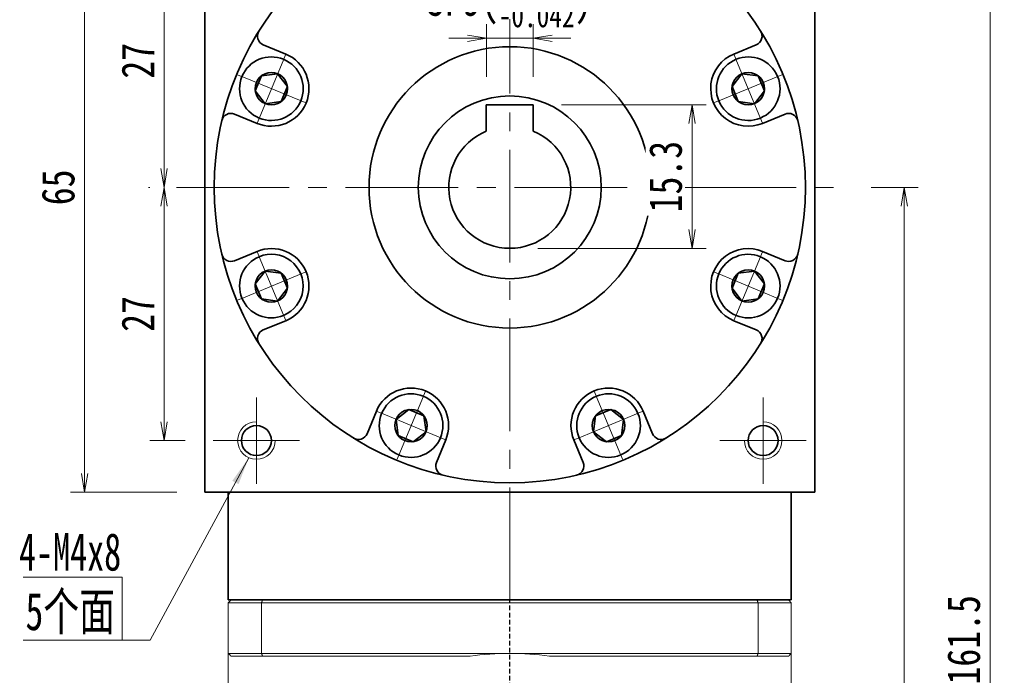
# Model space of a CAD drawing. Header units: millimetres. Extents: x -2 to 443, y 7 to 318.
# Tile 5 of 6: x 212 to 317, y 196 to 266. Entities that reach past the tile are written whole.
import ezdxf

# ---------------------------------------------------------------- set-up
doc = ezdxf.new("R2010")
doc.units = ezdxf.units.MM
doc.set_wipeout_variables(frame=1)
doc.linetypes.add('DASHED', pattern=[0.75, 0.5, -0.25])
doc.linetypes.add('点画线', pattern=[18, 12, -2, 2, -2])
for name, color, linetype, lineweight in [('EB0_1', 7, 'Continuous', 35), ('中心线层', 1, '点画线', 18), ('尺寸线层', 3, 'Continuous', 18), ('粗实线层', 7, 'Continuous', 35)]:
    doc.layers.add(name, color=color, linetype=linetype, lineweight=lineweight)
doc.styles.add('宋体', font='SimSun.ttf', dxfattribs={"width": 0.8})
doc.styles.add('标准', font='txt', dxfattribs={"width": 0.667})
doc.dimstyles.new('A水平标注$0', dxfattribs={"dimtxt": 3.5, "dimasz": 2, "dimexe": 1.5, "dimexo": 3, "dimgap": 1.1, "dimtad": 1, "dimtoh": 1, "dimdec": 4, "dimdsep": 46, "dimtxsty": '宋体', "dimblk": 'OPEN', "dimcen": 3, "dimclrd": 3, "dimclre": 3, "dimclrt": 6, "dimadec": 0, "dimazin": 0, "dimtm": 1e-09, "dimtfac": 1, "dimtdec": 4, "dimtix": 1, "dimtmove": 0, "dimatfit": 3, "dimldrblk": 'OPEN', "dimfxl": 0, "dimlwd": 13, "dimlwe": 13, "dimarcsym": 0})

# ---------------------------------------------------------------- blocks, each defined once
blk = doc.blocks.new('_Open')
at = {"color": 0, "linetype": 'ByBlock', "lineweight": -2}
for p, q in [((-1, 0.167), (0, 0)), ((-1, -0.167), (0, 0)), ((0, 0), (-1, 0))]:
    blk.add_line(p, q, dxfattribs=at)
blk = doc.blocks.new('*D18')
at = {"layer": 'Defpoints', "color": 0, "transparency": 16777216}
for p in [(233.03, 274.65), (227.78, 247.65), (229.13, 247.65)]:
    blk.add_point(p, dxfattribs=at)
at = {"layer": '尺寸线层', "color": 3, "lineweight": 13, "transparency": 16777216}
for p, q in [((230.03, 274.65), (226.28, 274.65)), ((227.78, 272.65), (227.78, 249.65)), ((226.13, 247.65), (226.28, 247.65))]:
    blk.add_line(p, q, dxfattribs=at)
at = {"layer": '尺寸线层', "color": 3, "lineweight": 13, "transparency": 16777216, "xscale": 2, "yscale": 2, "zscale": 2}
for p, rotation in [((227.78, 274.65), 90), ((227.78, 247.65), 270)]:
    blk.add_blockref('_Open', p, dxfattribs=dict(at, rotation=rotation))
at = {"layer": '尺寸线层', "color": 6, "transparency": 16777216, "insert": (224.99, 261.15), "char_height": 3.5, "attachment_point": 5, "rotation": 90, "style": '宋体', "bg_fill": 3, "box_fill_scale": 1.1, "bg_fill_color": 257, "bg_fill_transparency": 0}
blk.add_mtext('27', dxfattribs=at)
blk = doc.blocks.new('*D19')
at = {"layer": 'Defpoints', "color": 0, "transparency": 16777216}
for p in [(229.13, 247.65), (227.78, 220.65), (233.03, 220.65)]:
    blk.add_point(p, dxfattribs=at)
at = {"layer": '尺寸线层', "color": 3, "lineweight": 13, "transparency": 16777216}
for p, q in [((226.13, 247.65), (226.28, 247.65)), ((227.78, 245.65), (227.78, 222.65)), ((230.03, 220.65), (226.28, 220.65))]:
    blk.add_line(p, q, dxfattribs=at)
at = {"layer": '尺寸线层', "color": 3, "lineweight": 13, "transparency": 16777216, "xscale": 2, "yscale": 2, "zscale": 2}
for p, rotation in [((227.78, 247.65), 90), ((227.78, 220.65), 270)]:
    blk.add_blockref('_Open', p, dxfattribs=dict(at, rotation=rotation))
at = {"layer": '尺寸线层', "color": 6, "transparency": 16777216, "insert": (224.99, 234.15), "char_height": 3.5, "attachment_point": 5, "rotation": 90, "style": '宋体', "bg_fill": 3, "box_fill_scale": 1.1, "bg_fill_color": 257, "bg_fill_transparency": 0}
blk.add_mtext('27', dxfattribs=at)
blk = doc.blocks.new('*D20')
at = {"layer": 'Defpoints', "color": 0, "transparency": 16777216}
for p in [(219.32, 280.15), (232.13, 280.15), (232.13, 215.15)]:
    blk.add_point(p, dxfattribs=at)
at = {"layer": '尺寸线层', "color": 3, "lineweight": 13, "transparency": 16777216}
for p, q in [((229.13, 280.15), (217.82, 280.15)), ((219.32, 217.15), (219.32, 278.15)), ((229.13, 215.15), (217.82, 215.15))]:
    blk.add_line(p, q, dxfattribs=at)
at = {"layer": '尺寸线层', "color": 3, "lineweight": 13, "transparency": 16777216, "xscale": 2, "yscale": 2, "zscale": 2}
for p, rotation in [((219.32, 280.15), 90), ((219.32, 215.15), 270)]:
    blk.add_blockref('_Open', p, dxfattribs=dict(at, rotation=rotation))
at = {"layer": '尺寸线层', "color": 6, "transparency": 16777216, "insert": (216.51, 247.65), "char_height": 3.5, "attachment_point": 5, "rotation": 90, "style": '宋体', "bg_fill": 3, "box_fill_scale": 1.1, "bg_fill_color": 257, "bg_fill_transparency": 0}
blk.add_mtext('65', dxfattribs=at)
blk = doc.blocks.new('*D22')
at = {"layer": 'Defpoints', "color": 0, "transparency": 16777216}
for p in [(300.13, 247.65), (294.43, 118.65), (306.66, 118.65)]:
    blk.add_point(p, dxfattribs=at)
at = {"layer": '尺寸线层', "color": 3, "lineweight": 13, "transparency": 16777216}
for p, q in [((303.13, 247.65), (308.16, 247.65)), ((306.66, 245.65), (306.66, 120.65)), ((297.43, 118.65), (308.16, 118.65))]:
    blk.add_line(p, q, dxfattribs=at)
at = {"layer": '尺寸线层', "color": 3, "lineweight": 13, "transparency": 16777216, "xscale": 2, "yscale": 2, "zscale": 2}
for p, rotation in [((306.66, 247.65), 90), ((306.66, 118.65), 270)]:
    blk.add_blockref('_Open', p, dxfattribs=dict(at, rotation=rotation))
at = {"layer": '尺寸线层', "color": 6, "transparency": 16777216, "insert": (303.85, 183.15), "char_height": 3.5, "attachment_point": 5, "rotation": 90, "style": '宋体', "bg_fill": 3, "box_fill_scale": 1.1, "bg_fill_color": 257, "bg_fill_transparency": 0}
blk.add_mtext('129', dxfattribs=at)
blk = doc.blocks.new('*D23')
at = {"layer": 'Defpoints', "color": 0, "transparency": 16777216}
for p in [(297.13, 280.15), (294.43, 118.65), (315.82, 118.65)]:
    blk.add_point(p, dxfattribs=at)
at = {"layer": '尺寸线层', "color": 3, "lineweight": 13, "transparency": 16777216}
for p, q in [((300.13, 280.15), (317.32, 280.15)), ((315.82, 278.15), (315.82, 120.65)), ((297.43, 118.65), (317.32, 118.65))]:
    blk.add_line(p, q, dxfattribs=at)
at = {"layer": '尺寸线层', "color": 3, "lineweight": 13, "transparency": 16777216, "xscale": 2, "yscale": 2, "zscale": 2}
for p, rotation in [((315.82, 280.15), 90), ((315.82, 118.65), 270)]:
    blk.add_blockref('_Open', p, dxfattribs=dict(at, rotation=rotation))
at = {"layer": '尺寸线层', "color": 6, "transparency": 16777216, "insert": (313.01, 199.4), "char_height": 3.5, "attachment_point": 5, "rotation": 90, "style": '宋体', "bg_fill": 3, "box_fill_scale": 1.1, "bg_fill_color": 257, "bg_fill_transparency": 0}
blk.add_mtext('161.5', dxfattribs=at)
blk = doc.blocks.new('*X5')
at = {"layer": '中心线层', "linetype": '点画线', "lineweight": 18}
for p, q in [((0, -3.89), (0, 3.89)), ((-3.89, 0), (3.89, 0))]:
    blk.add_line(p, q, dxfattribs=at)
at = {"layer": '粗实线层'}
for p, q in [((-1.73, 0), (-0.87, 1.5)), ((-0.87, 1.5), (0.87, 1.5)), ((1.73, 0), (0.87, 1.5)), ((1.73, 0), (0.87, 1.5)), ((-1.73, 0), (-0.87, -1.5)), ((1.73, 0), (0.87, -1.5)), ((-0.87, -1.5), (0.87, -1.5))]:
    blk.add_line(p, q, dxfattribs=at)
blk.add_circle((0, 0), 1.73, dxfattribs=at)
for start, end in [(0, 180), (180, 360)]:
    blk.add_arc((0, 0), 3.39, start, end, dxfattribs=at)
blk = doc.blocks.new('*D27')
at = {"layer": 'Defpoints', "color": 0, "transparency": 16777216}
for p in [(262.13, 263.55), (262.13, 256.45), (267.13, 256.45)]:
    blk.add_point(p, dxfattribs=at)
at = {"layer": '尺寸线层', "color": 3, "lineweight": 13, "transparency": 16777216}
for p, q in [((262.13, 259.45), (262.13, 265.05)), ((267.13, 259.45), (267.13, 265.05)), ((260.13, 263.55), (258.13, 263.55)), ((267.13, 263.55), (262.13, 263.55)), ((269.13, 263.55), (271.13, 263.55))]:
    blk.add_line(p, q, dxfattribs=at)
at = {"layer": '尺寸线层', "color": 3, "lineweight": 13, "transparency": 16777216, "xscale": 2, "yscale": 2, "zscale": 2}
blk.add_blockref('_Open', (262.13, 263.55), dxfattribs=at)
at = {"layer": '尺寸线层', "color": 3, "lineweight": 13, "transparency": 16777216, "xscale": 2, "yscale": 2, "zscale": 2, "rotation": 180}
blk.add_blockref('_Open', (267.13, 263.55), dxfattribs=at)
at = {"layer": '尺寸线层', "color": 6, "transparency": 16777216, "insert": (264.63, 267.7), "char_height": 3.5, "attachment_point": 5, "style": '宋体', "bg_fill": 3, "box_fill_scale": 1.1, "bg_fill_color": 257, "bg_fill_transparency": 0}
blk.add_mtext('{\\A1;\\A1;5P9({\\H0.707107x;\\S-0.012^ -0.042;})}', dxfattribs=at)
blk = doc.blocks.new('*D28')
at = {"layer": 'Defpoints', "color": 0, "transparency": 16777216}
for p in [(267.13, 256.45), (264.63, 241.15), (284.05, 241.15)]:
    blk.add_point(p, dxfattribs=at)
at = {"layer": '尺寸线层', "color": 3, "lineweight": 13, "transparency": 16777216}
for p, q in [((270.13, 256.45), (285.55, 256.45)), ((284.05, 254.45), (284.05, 243.15)), ((267.63, 241.15), (285.55, 241.15))]:
    blk.add_line(p, q, dxfattribs=at)
at = {"layer": '尺寸线层', "color": 3, "lineweight": 13, "transparency": 16777216, "xscale": 2, "yscale": 2, "zscale": 2}
for p, rotation in [((284.05, 256.45), 90), ((284.05, 241.15), 270)]:
    blk.add_blockref('_Open', p, dxfattribs=dict(at, rotation=rotation))
at = {"layer": '尺寸线层', "color": 6, "transparency": 16777216, "insert": (281.24, 248.8), "char_height": 3.5, "attachment_point": 5, "rotation": 90, "style": '宋体', "bg_fill": 3, "box_fill_scale": 1.1, "bg_fill_color": 257, "bg_fill_transparency": 0}
blk.add_mtext('15.3', dxfattribs=at)

msp = doc.modelspace()

# ---------------------------------------------------------------- hatches: boundary and pattern name
at = {"layer": '尺寸线层', "linetype": 'Continuous'}
msp.add_hatch(color=0, dxfattribs=at).paths.add_polyline_path([(236.81677, 218.82347), (235.72017, 216.00601), (235.06038, 216.36263)], flags=0)

# ---------------------------------------------------------------- linework, layer by layer
at = {"color": 7, "linetype": 'Continuous', "lineweight": 15}
for p, q in [((238.28116, 203.65287), (234.92504, 203.65287)), ((290.96892, 203.65287), (238.28116, 203.65287)), ((234.62504, 203.35287), (238.16753, 203.35287)), ((234.62504, 203.35287), (234.62504, 197.95287)), ((238.16753, 203.35287), (291.08255, 203.35287)), ((238.16753, 197.95287), (238.16753, 203.35287)), ((291.08255, 203.35287), (291.08255, 197.95287)), ((238.16753, 197.95287), (234.62504, 197.95287)), ((234.92504, 197.65287), (238.28116, 197.65287)), ((264.62504, 197.95287), (238.16753, 197.95287)), ((238.28116, 197.65287), (260.39302, 197.65287)), ((291.08255, 197.95287), (264.62504, 197.95287)), ((268.85706, 197.65287), (290.96892, 197.65287))]:
    msp.add_line(p, q, dxfattribs=at)
at = {"color": 1, "linetype": 'DASHED'}
msp.add_line((264.62504, 117.04748), (264.62504, 203.65287), dxfattribs=at)
at = {"color": 7, "linetype": 'Continuous', "lineweight": 15}
for start, end in [(90, 98.1096145), (81.8903855, 90)]:
    msp.add_arc((264.62504, 167.95287), 30, start, end, dxfattribs=at)
for points in [[(234.62504, 203.35287), (234.92504, 203.65287)], [(238.16753, 203.35287), (238.28116, 203.65287)], [(291.08255, 203.35287), (290.96892, 203.65287)], [(234.62504, 179.10287), (234.62504, 197.95287)], [(234.62504, 197.95287), (234.92504, 197.65287)], [(238.16753, 197.95287), (238.28116, 197.65287)], [(290.96892, 197.65287), (291.08255, 197.95287)]]:
    msp.add_open_spline(points, degree=1, dxfattribs=at)
at = {"layer": '中心线层'}
for p, q in [((264.62504, 203.65287), (264.62504, 282.92512)), ((229.12504, 247.65287), (300.12504, 247.65287)), ((237.62504, 216.05287), (237.62504, 225.25287)), ((291.62504, 225.25287), (291.62504, 216.05287)), ((242.22504, 220.65287), (233.02504, 220.65287)), ((296.22504, 220.65287), (287.02504, 220.65287))]:
    msp.add_line(p, q, dxfattribs=at)
at = {"layer": '尺寸线层', "color": 0}
for p, q in [((223.30278, 206.09763), (212.77033, 206.09763)), ((223.30278, 199.37156), (223.30278, 206.09763)), ((223.30278, 199.37156), (212.77033, 199.37156)), ((226.30278, 199.37156), (223.30278, 199.37156))]:
    msp.add_line(p, q, dxfattribs=at)
at = {"layer": '粗实线层'}
for p, q in [((232.12504, 215.15287), (232.12504, 280.15287)), ((297.12504, 215.15287), (297.12504, 280.15287)), ((240.74909, 261.87218), (238.35867, 262.86232)), ((288.501, 261.87218), (290.89142, 262.86232)), ((267.12504, 256.45287), (262.12504, 256.45287)), ((262.12504, 256.45287), (262.12504, 253.65287)), ((237.68762, 254.48114), (235.2972, 255.47129)), ((237.68762, 240.82459), (235.2972, 239.83444)), ((240.74909, 233.43355), (238.35867, 232.44341)), ((288.501, 233.43355), (290.89142, 232.44341)), ((250.40573, 223.77691), (249.41558, 221.38649)), ((278.84435, 223.77691), (279.8345, 221.38649)), ((257.79677, 220.71544), (256.80662, 218.32502)), ((271.45332, 220.71544), (272.44346, 218.32502)), ((232.12504, 215.15287), (297.12504, 215.15287)), ((234.62504, 203.65287), (234.62504, 215.15287))]:
    msp.add_line(p, q, dxfattribs=at)
for centre, radius in [((264.62504, 247.65287), 15), ((264.62504, 247.65287), 9.75), ((237.62504, 220.65287), 1.6), ((291.62504, 220.65287), 1.6)]:
    msp.add_circle(centre, radius, dxfattribs=at)
for centre, radius, start, end in [((238.74135, 263.7862), 1, 148.0645374, 247.5000542), ((290.50874, 263.7862), 1, 292.4999458, 31.9354625), ((239.21835, 258.17666), 4, 247.5, 67.5), ((290.03173, 258.17666), 4, 112.5, 292.5), ((234.91452, 254.54741), 1, 67.4999458, 166.9354625), ((234.91452, 240.75832), 1, 193.0645374, 292.5000542), ((239.21835, 237.12907), 4, 292.5, 112.5), ((290.03173, 237.12907), 4, 67.5, 247.5), ((238.74135, 231.51953), 1, 112.4999458, 211.9354625), ((290.50874, 231.51953), 1, 328.0645374, 67.5000542), ((254.10125, 222.24618), 4, 337.5, 157.5), ((275.14884, 222.24618), 4, 22.5, 202.5), ((248.49171, 221.76917), 1, 238.0645374, 337.5000542), ((280.75838, 221.76917), 1, 202.4999458, 301.9354625), ((257.7305, 217.94234), 1, 157.4999458, 256.9354625), ((271.51959, 217.94234), 1, 283.0645374, 22.5000542)]:
    msp.add_arc(centre, radius, start, end, dxfattribs=at)
at = {"layer": '粗实线层', "lineweight": 18}
for centre, start, end in [((237.62504, 220.65287), 90, 360), ((291.62504, 220.65287), 180, 90)]:
    msp.add_arc(centre, 2, start, end, dxfattribs=at)

# ---------------------------------------------------------------- texts
at = {"layer": '尺寸线层', "color": 0}
for s, style, width, p in [('4-M4x8', '标准', 0.667, (212.32604, 206.78726)), ('5个面', '宋体', 0.7, (213.01279, 200.43442))]:
    msp.add_text(s, height=4, dxfattribs=dict(at, style=style, width=width)).set_placement(p)

# ---------------------------------------------------------------- next in the draw order: dimensions: what is measured, and where the dimension line sits
at = {"layer": '尺寸线层'}
dim = msp.add_linear_dim(base=(227.78193, 247.65287), p1=(233.02504, 274.65287), p2=(229.12504, 247.65287), angle=270, dimstyle='A水平标注$0', override={"dimblk": 'Open', "dimtfill": 1, "dimtfillclr": 256}, dxfattribs=at)
dim.commit()
dim.dimension.update_dxf_attribs({"geometry": '*D18', "text_midpoint": (224.99059, 261.15287)})

# ---------------------------------------------------------------- next in the draw order: dimensions: what is measured, and where the dimension line sits
dim = msp.add_linear_dim(base=(227.78193, 220.65287), p1=(229.12504, 247.65287), p2=(233.02504, 220.65287), angle=270, dimstyle='A水平标注$0', override={"dimblk": 'Open', "dimtfill": 1, "dimtfillclr": 256}, dxfattribs=at)
dim.commit()
dim.dimension.update_dxf_attribs({"geometry": '*D19', "text_midpoint": (224.99059, 234.15287)})

# ---------------------------------------------------------------- next in the draw order: linework, layer by layer
at = {"layer": '粗实线层'}
msp.add_circle((264.62504, 247.65287), 31.5, dxfattribs=at)

# ---------------------------------------------------------------- next in the draw order: dimensions: what is measured, and where the dimension line sits
at = {"layer": '尺寸线层'}
dim = msp.add_linear_dim(base=(219.31758, 280.15287), p1=(232.12504, 215.15287), p2=(232.12504, 280.15287), angle=90, dimstyle='A水平标注$0', override={"dimblk": 'Open', "dimtfill": 1, "dimtfillclr": 256}, dxfattribs=at)
dim.commit()
dim.dimension.update_dxf_attribs({"geometry": '*D20', "text_midpoint": (216.50668, 247.65287)})

# ---------------------------------------------------------------- next in the draw order: linework, layer by layer
at = {"layer": '尺寸线层', "color": 0, "linetype": 'Continuous'}
msp.add_line((236.81677, 218.82347), (226.30278, 199.37156), dxfattribs=at)

# ---------------------------------------------------------------- next in the draw order: dimensions: what is measured, and where the dimension line sits
at = {"layer": '尺寸线层'}
dim = msp.add_linear_dim(base=(306.65791, 118.65287), p1=(300.12504, 247.65287), p2=(294.42504, 118.65287), angle=270, dimstyle='A水平标注$0', dxfattribs=at)
dim.commit()
dim.dimension.update_dxf_attribs({"geometry": '*D22', "text_midpoint": (303.84701, 183.15287)})

# ---------------------------------------------------------------- next in the draw order: wipeouts: each hides what was drawn before it
for points in [[(240.51565, 261.30861), (240.49618, 261.31661), (240.47665, 261.32448), (240.45708, 261.33223), (240.43746, 261.33987), (240.4178, 261.34738), (240.39808, 261.35476), (240.37832, 261.36203), (240.35852, 261.36917), (240.33867, 261.37619), (240.31878, 261.38308), (240.29885, 261.38986), (240.27888, 261.3965), (240.25886, 261.40303), (240.23881, 261.40943), (240.21871, 261.4157), (240.19858, 261.42185), (240.17841, 261.42787), (240.1582, 261.43377), (240.13796, 261.43955), (240.11768, 261.44519), (240.09736, 261.45072), (240.07701, 261.45611), (240.05663, 261.46138), (240.03622, 261.46652), (240.01577, 261.47154), (239.9953, 261.47643), (239.97479, 261.48119), (239.95425, 261.48582), (239.93369, 261.49033), (239.9131, 261.49471), (239.9131, 261.49471), (239.75929, 261.52322), (239.60432, 261.54462), (239.44854, 261.55884), (239.29226, 261.56585), (239.13582, 261.56566), (238.97956, 261.55824), (238.82381, 261.54362), (238.6689, 261.52184), (238.51516, 261.49293), (238.36292, 261.45695), (238.2125, 261.414), (238.06422, 261.36415), (237.9184, 261.30751), (237.77535, 261.2442), (237.63537, 261.17437), (237.49876, 261.09815), (237.36581, 261.0157), (237.23681, 260.92722), (237.11202, 260.83287), (236.99173, 260.73287), (236.87617, 260.62743), (236.7656, 260.51677), (236.66025, 260.40112), (236.56035, 260.28074), (236.46612, 260.15587), (236.37774, 260.0268), (236.29541, 259.89378), (236.2193, 259.7571), (236.14959, 259.61706), (236.0864, 259.47396), (236.0864, 259.47396), (236.02989, 259.32809), (235.98016, 259.17977), (235.93733, 259.02931), (235.90149, 258.87704), (235.87271, 258.72327), (235.85106, 258.56834), (235.83657, 258.41258), (235.82929, 258.25631), (235.82922, 258.09988), (235.83637, 257.94361), (235.85073, 257.78783), (235.87225, 257.63289), (235.9009, 257.4791), (235.93661, 257.3268), (235.97931, 257.1763), (236.02891, 257.02794), (236.0853, 256.88202), (236.14837, 256.73886), (236.21796, 256.59876), (236.29395, 256.46202), (236.37617, 256.32894), (236.46444, 256.19978), (236.55857, 256.07484), (236.65837, 255.95437), (236.76361, 255.83864), (236.87409, 255.72788), (236.98956, 255.62234), (237.10977, 255.52223), (237.23447, 255.42778), (237.3634, 255.33919), (237.3634, 255.33919), (237.38106, 255.32772), (237.39878, 255.31637), (237.41658, 255.30512), (237.43445, 255.29399), (237.45238, 255.28297), (237.47039, 255.27206), (237.48846, 255.26126), (237.50659, 255.25057), (237.5248, 255.24), (237.54307, 255.22954), (237.5614, 255.21919), (237.5798, 255.20896), (237.59826, 255.19884), (237.61678, 255.18884), (237.63537, 255.17895), (237.65401, 255.16918), (237.67272, 255.15952), (237.69148, 255.14998), (237.71031, 255.14056), (237.72919, 255.13125), (237.74813, 255.12207), (237.76713, 255.11299), (237.78618, 255.10404), (237.80529, 255.09521), (237.82445, 255.08649), (237.84367, 255.0779), (237.86294, 255.06942), (237.88226, 255.06106), (237.90163, 255.05282), (237.92106, 255.04471), (237.92106, 255.04471), (238.08675, 254.98111), (238.25554, 254.92626), (238.42697, 254.88033), (238.60058, 254.84343), (238.77587, 254.81566), (238.95238, 254.79711), (239.12961, 254.78782), (239.30709, 254.78782), (239.48433, 254.79711), (239.66084, 254.81566), (239.83613, 254.84343), (240.00973, 254.88033), (240.18117, 254.92626), (240.34996, 254.98111), (240.51565, 255.04471), (240.67779, 255.1169), (240.83592, 255.19747), (240.98962, 255.28621), (241.13847, 255.38287), (241.28206, 255.48719), (241.41998, 255.59888), (241.55188, 255.71764), (241.67737, 255.84314), (241.79613, 255.97503), (241.90782, 256.11296), (242.01214, 256.25654), (242.1088, 256.40539), (242.19754, 256.55909), (242.27812, 256.71723), (242.35031, 256.87936), (242.35031, 256.87936), (242.41391, 257.04505), (242.46875, 257.21385), (242.51469, 257.38528), (242.55159, 257.55888), (242.57935, 257.73418), (242.5979, 257.91068), (242.60719, 258.08792), (242.60719, 258.2654), (242.5979, 258.44264), (242.57935, 258.61914), (242.55159, 258.79444), (242.51469, 258.96804), (242.46875, 259.13947), (242.41391, 259.30827), (242.35031, 259.47396), (242.27812, 259.63609), (242.19754, 259.79423), (242.1088, 259.94793), (242.01214, 260.09678), (241.90782, 260.24036), (241.79613, 260.37829), (241.67737, 260.51018), (241.55188, 260.63568), (241.41998, 260.75444), (241.28206, 260.86613), (241.13847, 260.97045), (240.98962, 261.06711), (240.83592, 261.15585), (240.67779, 261.23642)], [(237.92106, 240.26102), (237.90163, 240.25291), (237.88226, 240.24467), (237.86294, 240.23631), (237.84367, 240.22784), (237.82445, 240.21924), (237.80529, 240.21052), (237.78618, 240.20169), (237.76713, 240.19274), (237.74813, 240.18367), (237.72919, 240.17448), (237.71031, 240.16517), (237.69148, 240.15575), (237.67272, 240.14621), (237.65401, 240.13655), (237.63537, 240.12678), (237.61678, 240.11689), (237.59826, 240.10689), (237.5798, 240.09677), (237.5614, 240.08654), (237.54307, 240.07619), (237.5248, 240.06573), (237.50659, 240.05516), (237.48846, 240.04447), (237.47039, 240.03367), (237.45238, 240.02276), (237.43445, 240.01174), (237.41658, 240.00061), (237.39878, 239.98936), (237.38106, 239.97801), (237.3634, 239.96654), (237.3634, 239.96654), (237.23447, 239.87795), (237.10977, 239.7835), (236.98956, 239.68339), (236.87409, 239.57785), (236.76361, 239.46709), (236.65837, 239.35136), (236.55857, 239.23089), (236.46444, 239.10595), (236.37617, 238.9768), (236.29395, 238.84371), (236.21796, 238.70697), (236.14837, 238.56687), (236.0853, 238.42371), (236.02891, 238.27779), (235.97931, 238.12943), (235.93661, 237.97894), (235.9009, 237.82663), (235.87225, 237.67284), (235.85073, 237.5179), (235.83637, 237.36212), (235.82922, 237.20585), (235.82929, 237.04942), (235.83657, 236.89315), (235.85106, 236.73739), (235.87271, 236.58246), (235.90149, 236.4287), (235.93733, 236.27642), (235.98016, 236.12596), (236.02989, 235.97764), (236.0864, 235.83177), (236.0864, 235.83177), (236.14959, 235.68867), (236.2193, 235.54863), (236.29541, 235.41195), (236.37774, 235.27894), (236.46612, 235.14986), (236.56035, 235.02499), (236.66025, 234.90461), (236.7656, 234.78897), (236.87617, 234.6783), (236.99173, 234.57286), (237.11202, 234.47286), (237.23681, 234.37851), (237.36581, 234.29003), (237.49876, 234.20758), (237.63537, 234.13136), (237.77535, 234.06153), (237.9184, 233.99822), (238.06422, 233.94158), (238.2125, 233.89173), (238.36292, 233.84878), (238.51516, 233.8128), (238.6689, 233.78389), (238.82381, 233.76211), (238.97956, 233.74749), (239.13582, 233.74008), (239.29226, 233.73988), (239.44854, 233.74689), (239.60432, 233.76111), (239.75929, 233.78251), (239.9131, 233.81103), (239.9131, 233.81103), (239.93369, 233.8154), (239.95425, 233.81991), (239.97479, 233.82454), (239.9953, 233.8293), (240.01577, 233.83419), (240.03622, 233.83921), (240.05663, 233.84435), (240.07701, 233.84962), (240.09736, 233.85501), (240.11768, 233.86054), (240.13796, 233.86618), (240.1582, 233.87196), (240.17841, 233.87786), (240.19858, 233.88388), (240.21871, 233.89003), (240.23881, 233.8963), (240.25886, 233.9027), (240.27888, 233.90923), (240.29885, 233.91588), (240.31878, 233.92265), (240.33867, 233.92954), (240.35852, 233.93656), (240.37832, 233.9437), (240.39808, 233.95097), (240.4178, 233.95836), (240.43746, 233.96586), (240.45708, 233.9735), (240.47665, 233.98125), (240.49618, 233.98912), (240.51565, 233.99712), (240.51565, 233.99712), (240.67779, 234.06931), (240.83592, 234.14988), (240.98962, 234.23862), (241.13847, 234.33528), (241.28206, 234.4396), (241.41998, 234.55129), (241.55188, 234.67005), (241.67737, 234.79555), (241.79613, 234.92744), (241.90782, 235.06537), (242.01214, 235.20895), (242.1088, 235.3578), (242.19754, 235.5115), (242.27812, 235.66964), (242.35031, 235.83177), (242.41391, 235.99747), (242.46875, 236.16626), (242.51469, 236.33769), (242.55159, 236.51129), (242.57935, 236.68659), (242.5979, 236.86309), (242.60719, 237.04033), (242.60719, 237.21781), (242.5979, 237.39505), (242.57935, 237.57155), (242.55159, 237.74685), (242.51469, 237.92045), (242.46875, 238.09188), (242.41391, 238.26068), (242.35031, 238.42637), (242.35031, 238.42637), (242.27812, 238.5885), (242.19754, 238.74664), (242.1088, 238.90034), (242.01214, 239.04919), (241.90782, 239.19277), (241.79613, 239.3307), (241.67737, 239.46259), (241.55188, 239.58809), (241.41998, 239.70685), (241.28206, 239.81854), (241.13847, 239.92286), (240.98962, 240.01952), (240.83592, 240.10826), (240.67779, 240.18884), (240.51565, 240.26102), (240.34996, 240.32463), (240.18117, 240.37947), (240.00973, 240.42541), (239.83613, 240.46231), (239.66084, 240.49007), (239.48433, 240.50862), (239.30709, 240.51791), (239.12961, 240.51791), (238.95238, 240.50862), (238.77587, 240.49007), (238.60058, 240.46231), (238.42697, 240.42541), (238.25554, 240.37947), (238.08675, 240.32463)], [(250.9693, 223.54348), (250.9613, 223.524), (250.95343, 223.50448), (250.94567, 223.48491), (250.93804, 223.46529), (250.93053, 223.44562), (250.92314, 223.42591), (250.91588, 223.40615), (250.90874, 223.38635), (250.90172, 223.3665), (250.89482, 223.34661), (250.88805, 223.32668), (250.8814, 223.3067), (250.87488, 223.28669), (250.86848, 223.26663), (250.86221, 223.24654), (250.85606, 223.2264), (250.85003, 223.20623), (250.84413, 223.18602), (250.83836, 223.16578), (250.83271, 223.1455), (250.82719, 223.12519), (250.8218, 223.10484), (250.81653, 223.08446), (250.81138, 223.06404), (250.80637, 223.0436), (250.80148, 223.02312), (250.79672, 223.00261), (250.79209, 222.98208), (250.78758, 222.96152), (250.7832, 222.94092), (250.7832, 222.94092), (250.75468, 222.78711), (250.73329, 222.63215), (250.71907, 222.47636), (250.71205, 222.32008), (250.71225, 222.16365), (250.71967, 222.00739), (250.73428, 221.85164), (250.75607, 221.69673), (250.78498, 221.54299), (250.82095, 221.39075), (250.86391, 221.24032), (250.91376, 221.09205), (250.9704, 220.94622), (251.0337, 220.80317), (251.10354, 220.66319), (251.17976, 220.52658), (251.2622, 220.39363), (251.35069, 220.26463), (251.44503, 220.13985), (251.54503, 220.01955), (251.65048, 219.90399), (251.76114, 219.79342), (251.87679, 219.68808), (251.99717, 219.58818), (252.12203, 219.49394), (252.25111, 219.40556), (252.38413, 219.32323), (252.5208, 219.24713), (252.66084, 219.17741), (252.80395, 219.11423), (252.80395, 219.11423), (252.94982, 219.05771), (253.09814, 219.00799), (253.2486, 218.96516), (253.40087, 218.92932), (253.55464, 218.90054), (253.70956, 218.87888), (253.86533, 218.8644), (254.02159, 218.85711), (254.17803, 218.85705), (254.3343, 218.8642), (254.49007, 218.87855), (254.64502, 218.90007), (254.79881, 218.92872), (254.95111, 218.96444), (255.10161, 219.00714), (255.24997, 219.05674), (255.39589, 219.11313), (255.53905, 219.17619), (255.67915, 219.24579), (255.81588, 219.32178), (255.94897, 219.40399), (256.07812, 219.49226), (256.20307, 219.58639), (256.32354, 219.68619), (256.43927, 219.79144), (256.55003, 219.90191), (256.65557, 220.01738), (256.75567, 220.13759), (256.85012, 220.2623), (256.93872, 220.39122), (256.93872, 220.39122), (256.95018, 220.40888), (256.96154, 220.42661), (256.97278, 220.4444), (256.98392, 220.46227), (256.99494, 220.48021), (257.00585, 220.49821), (257.01665, 220.51628), (257.02733, 220.53442), (257.03791, 220.55262), (257.04837, 220.57089), (257.05871, 220.58922), (257.06895, 220.60762), (257.07906, 220.62608), (257.08907, 220.64461), (257.09895, 220.66319), (257.10873, 220.68184), (257.11838, 220.70054), (257.12792, 220.71931), (257.13735, 220.73813), (257.14665, 220.75702), (257.15584, 220.77596), (257.16491, 220.79495), (257.17387, 220.81401), (257.1827, 220.83311), (257.19142, 220.85228), (257.20001, 220.87149), (257.20849, 220.89076), (257.21685, 220.91008), (257.22508, 220.92946), (257.2332, 220.94888), (257.2332, 220.94888), (257.2968, 221.11457), (257.35165, 221.28337), (257.39758, 221.4548), (257.43448, 221.6284), (257.46225, 221.80369), (257.4808, 221.9802), (257.49009, 222.15744), (257.49009, 222.33492), (257.4808, 222.51215), (257.46225, 222.68866), (257.43448, 222.86396), (257.39758, 223.03756), (257.35165, 223.20899), (257.2968, 223.37778), (257.2332, 223.54348), (257.16101, 223.70561), (257.08044, 223.86375), (256.9917, 224.01745), (256.89504, 224.1663), (256.79072, 224.30988), (256.67902, 224.44781), (256.56027, 224.5797), (256.43477, 224.7052), (256.30288, 224.82395), (256.16495, 224.93565), (256.02136, 225.03997), (255.87252, 225.13663), (255.71882, 225.22537), (255.56068, 225.30594), (255.39854, 225.37813), (255.39854, 225.37813), (255.23285, 225.44173), (255.06406, 225.49658), (254.89263, 225.54251), (254.71903, 225.57941), (254.54373, 225.60718), (254.36722, 225.62573), (254.18999, 225.63502), (254.01251, 225.63502), (253.83527, 225.62573), (253.65876, 225.60718), (253.48347, 225.57941), (253.30987, 225.54251), (253.13844, 225.49658), (252.96964, 225.44173), (252.80395, 225.37813), (252.64181, 225.30594), (252.48368, 225.22537), (252.32998, 225.13663), (252.18113, 225.03997), (252.03755, 224.93565), (251.89962, 224.82395), (251.76773, 224.7052), (251.64223, 224.5797), (251.52347, 224.44781), (251.41178, 224.30988), (251.30746, 224.1663), (251.2108, 224.01745), (251.12206, 223.86375), (251.04148, 223.70561)], [(272.01688, 220.94888), (272.025, 220.92946), (272.03324, 220.91008), (272.04159, 220.89076), (272.05007, 220.87149), (272.05867, 220.85228), (272.06738, 220.83311), (272.07622, 220.81401), (272.08517, 220.79495), (272.09424, 220.77596), (272.10343, 220.75702), (272.11274, 220.73813), (272.12216, 220.71931), (272.1317, 220.70054), (272.14136, 220.68184), (272.15113, 220.66319), (272.16102, 220.64461), (272.17102, 220.62608), (272.18114, 220.60762), (272.19137, 220.58922), (272.20172, 220.57089), (272.21218, 220.55262), (272.22275, 220.53442), (272.23344, 220.51628), (272.24423, 220.49821), (272.25515, 220.48021), (272.26617, 220.46227), (272.2773, 220.4444), (272.28855, 220.42661), (272.2999, 220.40888), (272.31136, 220.39122), (272.31136, 220.39122), (272.39996, 220.2623), (272.49441, 220.13759), (272.59451, 220.01738), (272.70006, 219.90191), (272.81081, 219.79144), (272.92655, 219.68619), (273.04702, 219.58639), (273.17196, 219.49226), (273.30111, 219.40399), (273.4342, 219.32178), (273.57094, 219.24579), (273.71104, 219.17619), (273.8542, 219.11313), (274.00011, 219.05674), (274.14848, 219.00714), (274.29897, 218.96444), (274.45128, 218.92872), (274.60506, 218.90007), (274.76001, 218.87855), (274.91579, 218.8642), (275.07206, 218.85705), (275.22849, 218.85711), (275.38476, 218.8644), (275.54052, 218.87888), (275.69545, 218.90054), (275.84921, 218.92932), (276.00148, 218.96516), (276.15194, 219.00799), (276.30026, 219.05771), (276.44613, 219.11423), (276.44613, 219.11423), (276.58924, 219.17741), (276.72928, 219.24713), (276.86595, 219.32323), (276.99897, 219.40556), (277.12805, 219.49394), (277.25291, 219.58818), (277.3733, 219.68808), (277.48894, 219.79342), (277.5996, 219.90399), (277.70505, 220.01955), (277.80505, 220.13985), (277.89939, 220.26463), (277.98788, 220.39363), (278.07032, 220.52658), (278.14654, 220.66319), (278.21638, 220.80317), (278.27969, 220.94622), (278.33632, 221.09205), (278.38617, 221.24032), (278.42913, 221.39075), (278.4651, 221.54299), (278.49401, 221.69673), (278.5158, 221.85164), (278.53042, 222.00739), (278.53783, 222.16365), (278.53803, 222.32008), (278.53101, 222.47636), (278.51679, 222.63215), (278.4954, 222.78711), (278.46688, 222.94092), (278.46688, 222.94092), (278.4625, 222.96152), (278.458, 222.98208), (278.45336, 223.00261), (278.4486, 223.02312), (278.44371, 223.0436), (278.4387, 223.06404), (278.43356, 223.08446), (278.42829, 223.10484), (278.42289, 223.12519), (278.41737, 223.1455), (278.41172, 223.16578), (278.40595, 223.18602), (278.40005, 223.20623), (278.39403, 223.2264), (278.38788, 223.24654), (278.3816, 223.26663), (278.3752, 223.28669), (278.36868, 223.3067), (278.36203, 223.32668), (278.35526, 223.34661), (278.34836, 223.3665), (278.34135, 223.38635), (278.3342, 223.40615), (278.32694, 223.42591), (278.31955, 223.44562), (278.31204, 223.46529), (278.30441, 223.48491), (278.29666, 223.50448), (278.28878, 223.524), (278.28079, 223.54348), (278.28079, 223.54348), (278.2086, 223.70561), (278.12803, 223.86375), (278.03929, 224.01745), (277.94262, 224.1663), (277.8383, 224.30988), (277.72661, 224.44781), (277.60786, 224.5797), (277.48236, 224.7052), (277.35046, 224.82395), (277.21254, 224.93565), (277.06895, 225.03997), (276.92011, 225.13663), (276.7664, 225.22537), (276.60827, 225.30594), (276.44613, 225.37813), (276.28044, 225.44173), (276.11165, 225.49658), (275.94022, 225.54251), (275.76661, 225.57941), (275.59132, 225.60718), (275.41481, 225.62573), (275.23758, 225.63502), (275.0601, 225.63502), (274.88286, 225.62573), (274.70635, 225.60718), (274.53106, 225.57941), (274.35746, 225.54251), (274.18602, 225.49658), (274.01723, 225.44173), (273.85154, 225.37813), (273.85154, 225.37813), (273.6894, 225.30594), (273.53127, 225.22537), (273.37757, 225.13663), (273.22872, 225.03997), (273.08513, 224.93565), (272.94721, 224.82395), (272.81531, 224.7052), (272.68982, 224.5797), (272.57106, 224.44781), (272.45937, 224.30988), (272.35505, 224.1663), (272.25839, 224.01745), (272.16965, 223.86375), (272.08907, 223.70561), (272.01688, 223.54348), (271.95328, 223.37778), (271.89844, 223.20899), (271.8525, 223.03756), (271.8156, 222.86396), (271.78784, 222.68866), (271.76929, 222.51215), (271.76, 222.33492), (271.76, 222.15744), (271.76929, 221.9802), (271.78784, 221.80369), (271.8156, 221.6284), (271.8525, 221.4548), (271.89844, 221.28337), (271.95328, 221.11457)]]:
    msp.add_wipeout(points).dxf.layer = '粗实线层'

# ---------------------------------------------------------------- next in the draw order: block references
at = {"layer": '粗实线层'}
for p, rotation in [((239.21835, 258.17666), 67.50000000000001), ((239.21835, 237.12907), 112.5), ((254.10125, 222.24618), 157.5000000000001), ((275.14884, 222.24618), 202.4999999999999)]:
    msp.add_blockref('*X5', p, dxfattribs=dict(at, rotation=rotation))

# ---------------------------------------------------------------- next in the draw order: dimensions: what is measured, and where the dimension line sits
at = {"layer": '尺寸线层'}
dim = msp.add_linear_dim(base=(315.82283, 118.65287), p1=(297.12504, 280.15287), p2=(294.42504, 118.65287), angle=270, dimstyle='A水平标注$0', dxfattribs=at)
dim.commit()
dim.dimension.update_dxf_attribs({"geometry": '*D23', "text_midpoint": (313.01193, 199.40287)})

# ---------------------------------------------------------------- next in the draw order: linework, layer by layer
at = {"color": 7, "linetype": 'Continuous', "lineweight": 15}
for p, q in [((294.32504, 203.65287), (290.96892, 203.65287)), ((291.08255, 203.35287), (294.62504, 203.35287)), ((294.62504, 197.95287), (294.62504, 203.35287)), ((290.96892, 197.65287), (294.32504, 197.65287)), ((294.62504, 197.95287), (291.08255, 197.95287))]:
    msp.add_line(p, q, dxfattribs=at)
for points in [[(294.32504, 203.65287), (294.62504, 203.35287)], [(294.32504, 197.65287), (294.62504, 197.95287)], [(294.62504, 197.95287), (294.62504, 179.10287)]]:
    msp.add_open_spline(points, degree=1, dxfattribs=at)
at = {"layer": 'EB0_1'}
msp.add_line((294.62504, 203.65287), (234.62504, 203.65287), dxfattribs=at)
at = {"layer": '粗实线层'}
for p, q in [((291.56246, 254.48114), (293.95288, 255.47129)), ((291.56246, 240.82459), (293.95288, 239.83444)), ((294.62504, 203.65287), (294.62504, 215.15287))]:
    msp.add_line(p, q, dxfattribs=at)
for centre, start, end in [((294.33557, 254.54741), 13.0645374, 112.5000542), ((294.33557, 240.75832), 247.4999458, 346.9354625)]:
    msp.add_arc(centre, 1, start, end, dxfattribs=at)

# ---------------------------------------------------------------- next in the draw order: wipeouts: each hides what was drawn before it
for points in [[(291.32903, 255.04471), (291.34845, 255.05282), (291.36782, 255.06106), (291.38714, 255.06942), (291.40641, 255.0779), (291.42563, 255.08649), (291.44479, 255.09521), (291.4639, 255.10404), (291.48295, 255.11299), (291.50195, 255.12207), (291.52089, 255.13125), (291.53977, 255.14056), (291.5586, 255.14998), (291.57736, 255.15952), (291.59607, 255.16918), (291.61472, 255.17895), (291.6333, 255.18884), (291.65182, 255.19884), (291.67028, 255.20896), (291.68868, 255.21919), (291.70702, 255.22954), (291.72528, 255.24), (291.74349, 255.25057), (291.76163, 255.26126), (291.7797, 255.27206), (291.7977, 255.28297), (291.81564, 255.29399), (291.8335, 255.30512), (291.8513, 255.31637), (291.86903, 255.32772), (291.88668, 255.33919), (291.88668, 255.33919), (292.01561, 255.42778), (292.14031, 255.52223), (292.26053, 255.62234), (292.37599, 255.72788), (292.48647, 255.83864), (292.59172, 255.95437), (292.69151, 256.07484), (292.78565, 256.19978), (292.87391, 256.32894), (292.95613, 256.46202), (293.03212, 256.59876), (293.10172, 256.73886), (293.16478, 256.88202), (293.22117, 257.02794), (293.27077, 257.1763), (293.31347, 257.3268), (293.34918, 257.4791), (293.37783, 257.63289), (293.39936, 257.78783), (293.41371, 257.94361), (293.42086, 258.09988), (293.42079, 258.25631), (293.41351, 258.41258), (293.39903, 258.56834), (293.37737, 258.72327), (293.34859, 258.87704), (293.31275, 259.02931), (293.26992, 259.17977), (293.22019, 259.32809), (293.16368, 259.47396), (293.16368, 259.47396), (293.1005, 259.61706), (293.03078, 259.7571), (292.95467, 259.89378), (292.87234, 260.0268), (292.78397, 260.15587), (292.68973, 260.28074), (292.58983, 260.40112), (292.48448, 260.51677), (292.37391, 260.62743), (292.25836, 260.73287), (292.13806, 260.83287), (292.01328, 260.92722), (291.88427, 261.0157), (291.75133, 261.09815), (291.61472, 261.17437), (291.47474, 261.2442), (291.33168, 261.30751), (291.18586, 261.36415), (291.03758, 261.414), (290.88716, 261.45695), (290.73492, 261.49293), (290.58118, 261.52184), (290.42627, 261.54362), (290.27052, 261.55824), (290.11426, 261.56566), (289.95783, 261.56585), (289.80155, 261.55884), (289.64576, 261.54462), (289.4908, 261.52322), (289.33698, 261.49471), (289.33698, 261.49471), (289.31639, 261.49033), (289.29583, 261.48582), (289.27529, 261.48119), (289.25479, 261.47643), (289.23431, 261.47154), (289.21387, 261.46652), (289.19345, 261.46138), (289.17307, 261.45611), (289.15272, 261.45072), (289.13241, 261.44519), (289.11213, 261.43955), (289.09188, 261.43377), (289.07168, 261.42787), (289.0515, 261.42185), (289.03137, 261.4157), (289.01128, 261.40943), (288.99122, 261.40303), (288.97121, 261.3965), (288.95123, 261.38986), (288.9313, 261.38308), (288.91141, 261.37619), (288.89156, 261.36917), (288.87176, 261.36203), (288.852, 261.35476), (288.83229, 261.34738), (288.81262, 261.33987), (288.793, 261.33223), (288.77343, 261.32448), (288.75391, 261.31661), (288.73443, 261.30861), (288.73443, 261.30861), (288.5723, 261.23642), (288.41416, 261.15585), (288.26046, 261.06711), (288.11161, 260.97045), (287.96803, 260.86613), (287.8301, 260.75444), (287.69821, 260.63568), (287.57271, 260.51018), (287.45395, 260.37829), (287.34226, 260.24036), (287.23794, 260.09678), (287.14128, 259.94793), (287.05254, 259.79423), (286.97196, 259.63609), (286.89978, 259.47396), (286.83617, 259.30827), (286.78133, 259.13947), (286.73539, 258.96804), (286.69849, 258.79444), (286.67073, 258.61914), (286.65218, 258.44264), (286.64289, 258.2654), (286.64289, 258.08792), (286.65218, 257.91068), (286.67073, 257.73418), (286.69849, 257.55888), (286.73539, 257.38528), (286.78133, 257.21385), (286.83617, 257.04505), (286.89978, 256.87936), (286.89978, 256.87936), (286.97196, 256.71723), (287.05254, 256.55909), (287.14128, 256.40539), (287.23794, 256.25654), (287.34226, 256.11296), (287.45395, 255.97503), (287.57271, 255.84314), (287.69821, 255.71764), (287.8301, 255.59888), (287.96803, 255.48719), (288.11161, 255.38287), (288.26046, 255.28621), (288.41416, 255.19747), (288.5723, 255.1169), (288.73443, 255.04471), (288.90012, 254.98111), (289.06892, 254.92626), (289.24035, 254.88033), (289.41395, 254.84343), (289.58924, 254.81566), (289.76575, 254.79711), (289.94299, 254.78782), (290.12047, 254.78782), (290.29771, 254.79711), (290.47421, 254.81566), (290.64951, 254.84343), (290.82311, 254.88033), (290.99454, 254.92626), (291.16333, 254.98111)], [(288.73443, 233.99712), (288.75391, 233.98912), (288.77343, 233.98125), (288.793, 233.9735), (288.81262, 233.96586), (288.83229, 233.95836), (288.852, 233.95097), (288.87176, 233.9437), (288.89156, 233.93656), (288.91141, 233.92954), (288.9313, 233.92265), (288.95123, 233.91588), (288.97121, 233.90923), (288.99122, 233.9027), (289.01128, 233.8963), (289.03137, 233.89003), (289.0515, 233.88388), (289.07168, 233.87786), (289.09188, 233.87196), (289.11213, 233.86618), (289.13241, 233.86054), (289.15272, 233.85501), (289.17307, 233.84962), (289.19345, 233.84435), (289.21387, 233.83921), (289.23431, 233.83419), (289.25479, 233.8293), (289.27529, 233.82454), (289.29583, 233.81991), (289.31639, 233.8154), (289.33698, 233.81103), (289.33698, 233.81103), (289.4908, 233.78251), (289.64576, 233.76111), (289.80155, 233.74689), (289.95783, 233.73988), (290.11426, 233.74008), (290.27052, 233.74749), (290.42627, 233.76211), (290.58118, 233.78389), (290.73492, 233.8128), (290.88716, 233.84878), (291.03758, 233.89173), (291.18586, 233.94158), (291.33168, 233.99822), (291.47474, 234.06153), (291.61472, 234.13136), (291.75133, 234.20758), (291.88427, 234.29003), (292.01328, 234.37851), (292.13806, 234.47286), (292.25836, 234.57286), (292.37391, 234.6783), (292.48448, 234.78897), (292.58983, 234.90461), (292.68973, 235.02499), (292.78397, 235.14986), (292.87234, 235.27894), (292.95467, 235.41195), (293.03078, 235.54863), (293.1005, 235.68867), (293.16368, 235.83177), (293.16368, 235.83177), (293.22019, 235.97764), (293.26992, 236.12596), (293.31275, 236.27642), (293.34859, 236.4287), (293.37737, 236.58246), (293.39903, 236.73739), (293.41351, 236.89315), (293.42079, 237.04942), (293.42086, 237.20585), (293.41371, 237.36212), (293.39936, 237.5179), (293.37783, 237.67284), (293.34918, 237.82663), (293.31347, 237.97894), (293.27077, 238.12943), (293.22117, 238.27779), (293.16478, 238.42371), (293.10172, 238.56687), (293.03212, 238.70697), (292.95613, 238.84371), (292.87391, 238.9768), (292.78565, 239.10595), (292.69151, 239.23089), (292.59172, 239.35136), (292.48647, 239.46709), (292.37599, 239.57785), (292.26053, 239.68339), (292.14031, 239.7835), (292.01561, 239.87795), (291.88668, 239.96654), (291.88668, 239.96654), (291.86903, 239.97801), (291.8513, 239.98936), (291.8335, 240.00061), (291.81564, 240.01174), (291.7977, 240.02276), (291.7797, 240.03367), (291.76163, 240.04447), (291.74349, 240.05516), (291.72528, 240.06573), (291.70702, 240.07619), (291.68868, 240.08654), (291.67028, 240.09677), (291.65182, 240.10689), (291.6333, 240.11689), (291.61472, 240.12678), (291.59607, 240.13655), (291.57736, 240.14621), (291.5586, 240.15575), (291.53977, 240.16517), (291.52089, 240.17448), (291.50195, 240.18367), (291.48295, 240.19274), (291.4639, 240.20169), (291.44479, 240.21052), (291.42563, 240.21924), (291.40641, 240.22784), (291.38714, 240.23631), (291.36782, 240.24467), (291.34845, 240.25291), (291.32903, 240.26102), (291.32903, 240.26102), (291.16333, 240.32463), (290.99454, 240.37947), (290.82311, 240.42541), (290.64951, 240.46231), (290.47421, 240.49007), (290.29771, 240.50862), (290.12047, 240.51791), (289.94299, 240.51791), (289.76575, 240.50862), (289.58924, 240.49007), (289.41395, 240.46231), (289.24035, 240.42541), (289.06892, 240.37947), (288.90012, 240.32463), (288.73443, 240.26102), (288.5723, 240.18884), (288.41416, 240.10826), (288.26046, 240.01952), (288.11161, 239.92286), (287.96803, 239.81854), (287.8301, 239.70685), (287.69821, 239.58809), (287.57271, 239.46259), (287.45395, 239.3307), (287.34226, 239.19277), (287.23794, 239.04919), (287.14128, 238.90034), (287.05254, 238.74664), (286.97196, 238.5885), (286.89978, 238.42637), (286.89978, 238.42637), (286.83617, 238.26068), (286.78133, 238.09188), (286.73539, 237.92045), (286.69849, 237.74685), (286.67073, 237.57155), (286.65218, 237.39505), (286.64289, 237.21781), (286.64289, 237.04033), (286.65218, 236.86309), (286.67073, 236.68659), (286.69849, 236.51129), (286.73539, 236.33769), (286.78133, 236.16626), (286.83617, 235.99747), (286.89978, 235.83177), (286.97196, 235.66964), (287.05254, 235.5115), (287.14128, 235.3578), (287.23794, 235.20895), (287.34226, 235.06537), (287.45395, 234.92744), (287.57271, 234.79555), (287.69821, 234.67005), (287.8301, 234.55129), (287.96803, 234.4396), (288.11161, 234.33528), (288.26046, 234.23862), (288.41416, 234.14988), (288.5723, 234.06931)]]:
    msp.add_wipeout(points).dxf.layer = '粗实线层'

# ---------------------------------------------------------------- next in the draw order: block references
for p, rotation in [((290.03173, 258.17666), 292.5000000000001), ((290.03173, 237.12907), 247.5000000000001)]:
    msp.add_blockref('*X5', p, dxfattribs=dict(at, rotation=rotation))

# ---------------------------------------------------------------- next in the draw order: dimensions: what is measured, and where the dimension line sits
at = {"layer": '尺寸线层'}
dim = msp.add_linear_dim(base=(262.12504, 263.55426), p1=(267.12504, 256.45287), p2=(262.12504, 256.45287), text='{\\A1;\\A1;5P9({\\H0.707107x;\\S-0.012^ -0.042;})}', dimstyle='A水平标注$0', override={"dimblk": 'Open', "dimtp": -0.012, "dimtm": 0.042, "dimtdec": 3, "dimtfill": 1, "dimtfillclr": 256, "dimtzin": 8}, dxfattribs=at)
dim.commit()
dim.dimension.update_dxf_attribs({"geometry": '*D27', "text_midpoint": (264.62504, 267.70139)})

# ---------------------------------------------------------------- next in the draw order: linework, layer by layer
at = {"layer": '粗实线层'}
msp.add_line((267.12504, 256.45287), (267.12504, 253.65287), dxfattribs=at)

# ---------------------------------------------------------------- next in the draw order: dimensions: what is measured, and where the dimension line sits
at = {"layer": '尺寸线层'}
dim = msp.add_linear_dim(base=(284.0534, 241.15287), p1=(267.12504, 256.45287), p2=(264.62504, 241.15287), angle=270, dimstyle='A水平标注$0', override={"dimblk": 'Open', "dimtfill": 1, "dimtfillclr": 256}, dxfattribs=at)
dim.commit()
dim.dimension.update_dxf_attribs({"geometry": '*D28', "text_midpoint": (281.24251, 248.80287)})

# ---------------------------------------------------------------- next in the draw order: linework, layer by layer
at = {"layer": '粗实线层'}
msp.add_arc((264.62504, 247.65287), 6.5, 112.6198649, 67.3801351, dxfattribs=at)

doc.saveas('drawing.dxf')
